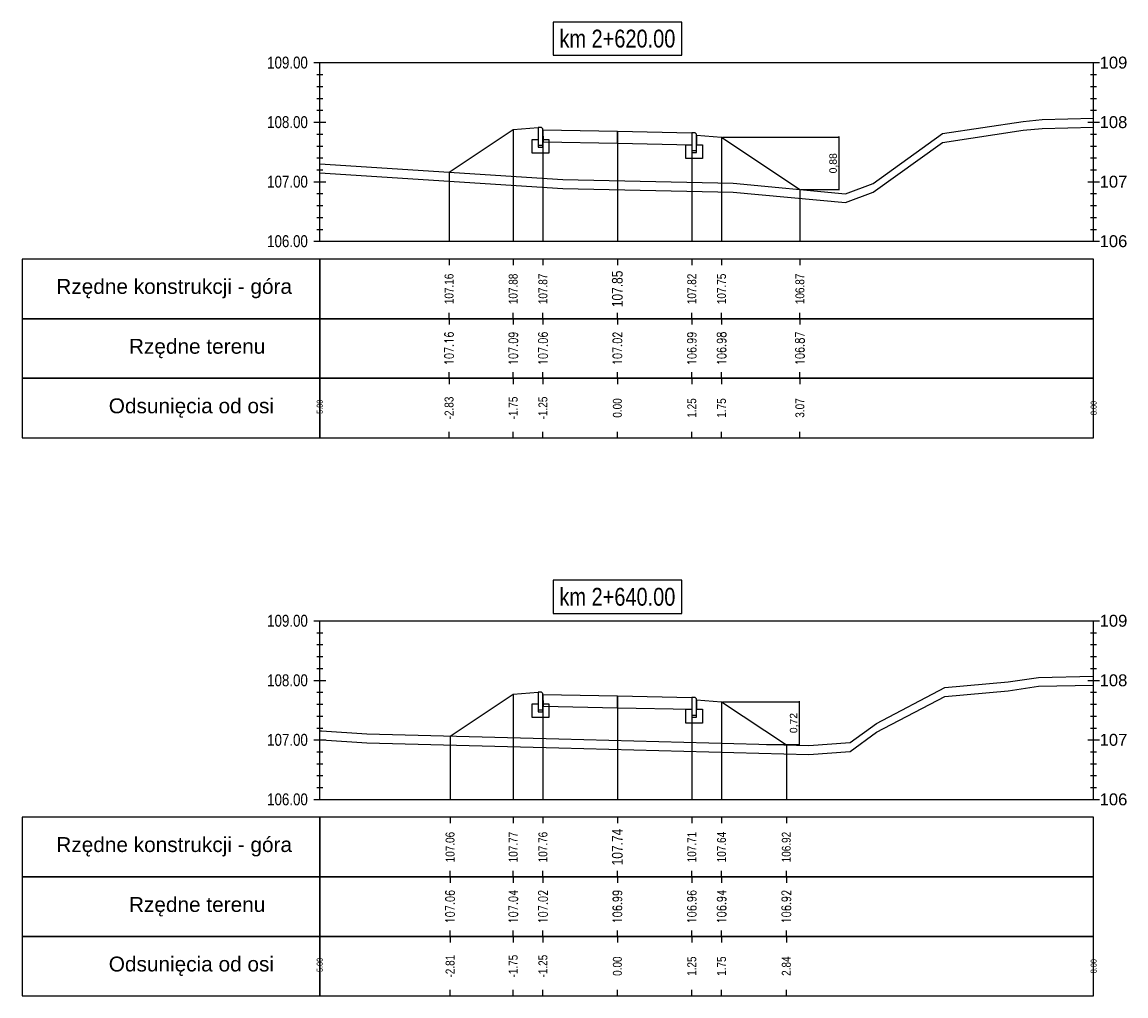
# Model space of a CAD drawing. Extents: x 7537626 to 7538805, y 5722894 to 5725486.
# Tile 40 of 90: x 7538261 to 7538279, y 5725395 to 5725412. Entities that reach past the tile are written whole.
import ezdxf

# ---------------------------------------------------------------- set-up
doc = ezdxf.new("R2010")
doc.units = 0
doc.header["$PDMODE"] = 35
doc.header["$PDSIZE"] = 0.3
for name, color, linetype in [('C-DROGI-PROFILE', 7, 'Continuous'), ('C-DROGI-PROFILE-ETYKIETY', 7, 'Continuous'), ('C-DROGI-PRZEKROJE-ETYKIETY', 7, 'Continuous'), ('C-POPRZECZKA-przekrój', 2, 'Continuous'), ('C-POPRZECZKA-widok', 1, 'Continuous')]:
    doc.layers.add(name, color=color, linetype=linetype)
for name, color, linetype, true_color in [('C-humus', 7, 'Continuous', 0x003df5), ('C-Teren', 7, 'Continuous', 0x005716), ('poprzeczki', 7, 'Continuous', 0x0000d6)]:
    doc.layers.add(name, color=color, linetype=linetype, true_color=true_color)
doc.styles.add('2mm08', font='arial.ttf', dxfattribs={"width": 0.8})
doc.styles.add('opis_50', font='arial.ttf', dxfattribs={"height": 0.125})
doc.styles.get("Standard").update_dxf_attribs({"font": 'arial.ttf'})
doc.dimstyles.new('OPIS_50', dxfattribs={"dimscale": 0.5, "dimtxt": 0.125, "dimasz": 0.25, "dimexe": 0.1, "dimexo": 0.15, "dimgap": 0.1, "dimtad": 1, "dimzin": 0, "dimtxsty": 'opis_50', "dimblk": 'ARCHTICK', "dimcen": 0.15, "dimdle": 0.1, "dimaunit": 2, "dimadec": 4, "dimazin": 0, "dimtfac": 1, "dimtmove": 0, "dimatfit": 3, "dimfxl": 1, "dimarcsym": 0})

# ---------------------------------------------------------------- blocks, each defined once
blk = doc.blocks.new('_ArchTick')
at = {"color": 0, "linetype": 'ByBlock', "const_width": 0.15}
blk.add_lwpolyline([(-0.5, -0.5), (0.5, 0.5)], dxfattribs=at)
blk = doc.blocks.new('*D129')
at = {"layer": 'Defpoints', "color": 0, "transparency": 16777216}
for p in [(7538272.328, 5725409.782), (7538273.644, 5725408.904), (7538274.299, 5725408.904)]:
    blk.add_point(p, dxfattribs=at)
at = {"layer": 'poprzeczki', "color": 0, "lineweight": -2, "transparency": 16777216}
for p, q in [((7538272.343, 5725409.782), (7538274.309, 5725409.782)), ((7538274.299, 5725409.792), (7538274.299, 5725408.894)), ((7538273.659, 5725408.904), (7538274.309, 5725408.904))]:
    blk.add_line(p, q, dxfattribs=at)
at = {"layer": 'poprzeczki', "color": 0, "lineweight": -2, "transparency": 16777216, "xscale": 0.025, "yscale": 0.025, "zscale": 0.025}
for p, rotation in [((7538274.299, 5725409.782), 90), ((7538274.299, 5725408.904), 270)]:
    blk.add_blockref('_ArchTick', p, dxfattribs=dict(at, rotation=rotation))
at = {"layer": 'poprzeczki', "color": 0, "transparency": 16777216, "insert": (7538274.213, 5725409.343), "char_height": 0.125, "attachment_point": 5, "rotation": 90, "style": 'opis_50'}
blk.add_mtext('0,88', dxfattribs=at)
blk = doc.blocks.new('*D130')
at = {"layer": 'Defpoints', "color": 0, "transparency": 16777216}
for p in [(7538272.328, 5725400.299), (7538273.067, 5725399.583), (7538273.634, 5725399.583)]:
    blk.add_point(p, dxfattribs=at)
at = {"layer": 'poprzeczki', "color": 0, "lineweight": -2, "transparency": 16777216}
for p, q in [((7538272.343, 5725400.299), (7538273.644, 5725400.299)), ((7538273.634, 5725400.309), (7538273.634, 5725399.573)), ((7538273.082, 5725399.583), (7538273.644, 5725399.583))]:
    blk.add_line(p, q, dxfattribs=at)
at = {"layer": 'poprzeczki', "color": 0, "lineweight": -2, "transparency": 16777216, "xscale": 0.025, "yscale": 0.025, "zscale": 0.025}
for p, rotation in [((7538273.634, 5725400.299), 90), ((7538273.634, 5725399.583), 270)]:
    blk.add_blockref('_ArchTick', p, dxfattribs=dict(at, rotation=rotation))
at = {"layer": 'poprzeczki', "color": 0, "transparency": 16777216, "insert": (7538273.549, 5725399.941), "char_height": 0.125, "attachment_point": 5, "rotation": 90, "style": 'opis_50'}
blk.add_mtext('0,72', dxfattribs=at)

msp = doc.modelspace()

# ---------------------------------------------------------------- linework, layer by layer
at = {"layer": 'C-DROGI-PROFILE', "color": 7, "linetype": 'Continuous', "lineweight": -3}
for p, q in [((7538267.751, 5725407.733), (7538267.751, 5725407.633)), ((7538268.828, 5725407.733), (7538268.828, 5725407.633)), ((7538269.328, 5725407.733), (7538269.328, 5725407.633)), ((7538270.578, 5725407.733), (7538270.578, 5725407.633)), ((7538271.828, 5725407.733), (7538271.828, 5725407.633)), ((7538272.328, 5725407.733), (7538272.328, 5725407.633)), ((7538273.644, 5725407.733), (7538273.644, 5725407.633)), ((7538267.751, 5725406.733), (7538267.751, 5725406.833)), ((7538268.828, 5725406.733), (7538268.828, 5725406.833)), ((7538269.328, 5725406.733), (7538269.328, 5725406.833)), ((7538270.578, 5725406.733), (7538270.578, 5725406.833)), ((7538271.828, 5725406.733), (7538271.828, 5725406.833)), ((7538272.328, 5725406.733), (7538272.328, 5725406.833)), ((7538273.644, 5725406.733), (7538273.644, 5725406.833)), ((7538267.751, 5725406.733), (7538267.751, 5725406.633)), ((7538268.828, 5725406.733), (7538268.828, 5725406.633)), ((7538269.328, 5725406.733), (7538269.328, 5725406.633)), ((7538270.578, 5725406.733), (7538270.578, 5725406.633)), ((7538271.828, 5725406.733), (7538271.828, 5725406.633)), ((7538272.328, 5725406.733), (7538272.328, 5725406.633)), ((7538273.644, 5725406.733), (7538273.644, 5725406.633)), ((7538267.751, 5725405.733), (7538267.751, 5725405.833)), ((7538267.751, 5725405.733), (7538267.751, 5725405.633)), ((7538268.828, 5725405.733), (7538268.828, 5725405.833)), ((7538268.828, 5725405.733), (7538268.828, 5725405.633)), ((7538269.328, 5725405.733), (7538269.328, 5725405.833)), ((7538269.328, 5725405.733), (7538269.328, 5725405.633)), ((7538270.578, 5725405.733), (7538270.578, 5725405.833)), ((7538270.578, 5725405.733), (7538270.578, 5725405.633)), ((7538271.828, 5725405.733), (7538271.828, 5725405.833)), ((7538271.828, 5725405.733), (7538271.828, 5725405.633)), ((7538272.328, 5725405.733), (7538272.328, 5725405.833)), ((7538272.328, 5725405.733), (7538272.328, 5725405.633)), ((7538273.644, 5725405.733), (7538273.644, 5725405.833)), ((7538273.644, 5725405.733), (7538273.644, 5725405.633)), ((7538267.751, 5725404.733), (7538267.751, 5725404.833)), ((7538268.828, 5725404.733), (7538268.828, 5725404.833)), ((7538269.328, 5725404.733), (7538269.328, 5725404.833)), ((7538270.578, 5725404.733), (7538270.578, 5725404.833)), ((7538271.828, 5725404.733), (7538271.828, 5725404.833)), ((7538272.328, 5725404.733), (7538272.328, 5725404.833)), ((7538273.644, 5725404.733), (7538273.644, 5725404.833)), ((7538267.768, 5725398.358), (7538267.768, 5725398.258)), ((7538268.828, 5725398.358), (7538268.828, 5725398.258)), ((7538269.328, 5725398.358), (7538269.328, 5725398.258)), ((7538270.578, 5725398.358), (7538270.578, 5725398.258)), ((7538271.828, 5725398.358), (7538271.828, 5725398.258)), ((7538272.328, 5725398.358), (7538272.328, 5725398.258)), ((7538273.416, 5725398.358), (7538273.416, 5725398.258)), ((7538267.768, 5725397.358), (7538267.768, 5725397.458)), ((7538268.828, 5725397.358), (7538268.828, 5725397.458)), ((7538269.328, 5725397.358), (7538269.328, 5725397.458)), ((7538270.578, 5725397.358), (7538270.578, 5725397.458)), ((7538271.828, 5725397.358), (7538271.828, 5725397.458)), ((7538272.328, 5725397.358), (7538272.328, 5725397.458)), ((7538273.416, 5725397.358), (7538273.416, 5725397.458)), ((7538267.768, 5725397.358), (7538267.768, 5725397.258)), ((7538268.828, 5725397.358), (7538268.828, 5725397.258)), ((7538269.328, 5725397.358), (7538269.328, 5725397.258)), ((7538270.578, 5725397.358), (7538270.578, 5725397.258)), ((7538271.828, 5725397.358), (7538271.828, 5725397.258)), ((7538272.328, 5725397.358), (7538272.328, 5725397.258)), ((7538273.416, 5725397.358), (7538273.416, 5725397.258)), ((7538267.768, 5725396.358), (7538267.768, 5725396.458)), ((7538268.828, 5725396.358), (7538268.828, 5725396.458)), ((7538269.328, 5725396.358), (7538269.328, 5725396.458)), ((7538270.578, 5725396.358), (7538270.578, 5725396.458)), ((7538271.828, 5725396.358), (7538271.828, 5725396.458)), ((7538272.328, 5725396.358), (7538272.328, 5725396.458)), ((7538273.416, 5725396.358), (7538273.416, 5725396.458)), ((7538267.768, 5725396.358), (7538267.768, 5725396.258)), ((7538268.828, 5725396.358), (7538268.828, 5725396.258)), ((7538269.328, 5725396.358), (7538269.328, 5725396.258)), ((7538270.578, 5725396.358), (7538270.578, 5725396.258)), ((7538271.828, 5725396.358), (7538271.828, 5725396.258)), ((7538272.328, 5725396.358), (7538272.328, 5725396.258)), ((7538273.416, 5725396.358), (7538273.416, 5725396.258)), ((7538267.768, 5725395.358), (7538267.768, 5725395.458)), ((7538268.828, 5725395.358), (7538268.828, 5725395.458)), ((7538269.328, 5725395.358), (7538269.328, 5725395.458)), ((7538270.578, 5725395.358), (7538270.578, 5725395.458)), ((7538271.828, 5725395.358), (7538271.828, 5725395.458)), ((7538272.328, 5725395.358), (7538272.328, 5725395.458)), ((7538273.416, 5725395.358), (7538273.416, 5725395.458))]:
    msp.add_line(p, q, dxfattribs=at)
at = {"layer": 'C-DROGI-PROFILE', "color": 1, "linetype": 'Continuous', "lineweight": -3}
for points in [[(7538265.578, 5725406.733), (7538265.578, 5725407.733), (7538260.578, 5725407.733), (7538260.578, 5725406.733)], [(7538265.578, 5725406.733), (7538278.578, 5725406.733), (7538278.578, 5725407.733), (7538265.578, 5725407.733)], [(7538265.578, 5725405.733), (7538265.578, 5725406.733), (7538260.578, 5725406.733), (7538260.578, 5725405.733)], [(7538265.578, 5725405.733), (7538278.578, 5725405.733), (7538278.578, 5725406.733), (7538265.578, 5725406.733)], [(7538265.578, 5725404.733), (7538265.578, 5725405.733), (7538260.578, 5725405.733), (7538260.578, 5725404.733)], [(7538265.578, 5725404.733), (7538278.578, 5725404.733), (7538278.578, 5725405.733), (7538265.578, 5725405.733)], [(7538265.578, 5725397.358), (7538265.578, 5725398.358), (7538260.578, 5725398.358), (7538260.578, 5725397.358)], [(7538265.578, 5725397.358), (7538278.578, 5725397.358), (7538278.578, 5725398.358), (7538265.578, 5725398.358)], [(7538265.578, 5725396.358), (7538265.578, 5725397.358), (7538260.578, 5725397.358), (7538260.578, 5725396.358)], [(7538265.578, 5725396.358), (7538278.578, 5725396.358), (7538278.578, 5725397.358), (7538265.578, 5725397.358)], [(7538265.578, 5725395.358), (7538265.578, 5725396.358), (7538260.578, 5725396.358), (7538260.578, 5725395.358)], [(7538265.578, 5725395.358), (7538278.578, 5725395.358), (7538278.578, 5725396.358), (7538265.578, 5725396.358)]]:
    msp.add_3dface(points, dxfattribs=at)
at = {"layer": 'C-DROGI-PRZEKROJE-ETYKIETY', "color": 1, "linetype": 'Continuous', "lineweight": -3}
for p, q in [((7538268.828, 5725409.912), (7538268.828, 5725408.033)), ((7538269.328, 5725409.905), (7538269.328, 5725408.033)), ((7538270.578, 5725409.88), (7538270.578, 5725408.033)), ((7538271.828, 5725409.855), (7538271.828, 5725408.033)), ((7538272.328, 5725409.782), (7538272.328, 5725408.033)), ((7538267.751, 5725409.193), (7538267.751, 5725408.033)), ((7538273.644, 5725408.904), (7538273.644, 5725408.033)), ((7538268.828, 5725400.429), (7538268.828, 5725398.658)), ((7538269.328, 5725400.422), (7538269.328, 5725398.658)), ((7538270.578, 5725400.397), (7538270.578, 5725398.658)), ((7538271.828, 5725400.372), (7538271.828, 5725398.658)), ((7538272.328, 5725400.299), (7538272.328, 5725398.658)), ((7538267.768, 5725399.722), (7538267.768, 5725398.658)), ((7538273.416, 5725399.573), (7538273.416, 5725398.658))]:
    msp.add_line(p, q, dxfattribs=at)
at = {"layer": 'C-humus'}
for p, q in [((7538276.038, 5725409.693), (7538277.395, 5725409.897)), ((7538277.395, 5725409.897), (7538277.714, 5725409.928)), ((7538277.714, 5725409.928), (7538278.578, 5725409.95)), ((7538274.875, 5725408.856), (7538276.038, 5725409.693)), ((7538265.578, 5725409.185), (7538269.661, 5725408.919)), ((7538269.661, 5725408.919), (7538272.521, 5725408.86)), ((7538272.521, 5725408.86), (7538274.409, 5725408.682)), ((7538274.409, 5725408.682), (7538274.875, 5725408.856)), ((7538277.142, 5725400.482), (7538277.65, 5725400.558)), ((7538277.65, 5725400.558), (7538278.578, 5725400.579)), ((7538274.933, 5725399.786), (7538276.079, 5725400.387)), ((7538276.079, 5725400.387), (7538277.142, 5725400.482)), ((7538265.578, 5725399.658), (7538265.605, 5725399.658)), ((7538265.605, 5725399.658), (7538266.371, 5725399.608)), ((7538266.371, 5725399.608), (7538269.593, 5725399.525)), ((7538274.487, 5725399.466), (7538274.933, 5725399.786)), ((7538269.593, 5725399.525), (7538273.796, 5725399.413)), ((7538273.796, 5725399.413), (7538274.487, 5725399.466))]:
    msp.add_line(p, q, dxfattribs=at)
at = {"layer": 'C-POPRZECZKA-przekrój', "color": 2, "linetype": 'Continuous', "lineweight": -3}
for p, q in [((7538267.751, 5725409.193), (7538268.828, 5725409.912)), ((7538268.828, 5725409.912), (7538269.248, 5725409.945)), ((7538269.288, 5725409.945), (7538269.248, 5725409.945)), ((7538269.248, 5725409.945), (7538269.248, 5725409.615)), ((7538269.293, 5725409.945), (7538269.288, 5725409.945)), ((7538269.302, 5725409.943), (7538269.293, 5725409.945)), ((7538269.31, 5725409.938), (7538269.302, 5725409.943)), ((7538269.316, 5725409.933), (7538269.31, 5725409.938)), ((7538269.32, 5725409.928), (7538269.316, 5725409.933)), ((7538269.325, 5725409.921), (7538269.32, 5725409.928)), ((7538269.327, 5725409.913), (7538269.325, 5725409.921)), ((7538269.328, 5725409.905), (7538269.327, 5725409.913)), ((7538269.328, 5725409.905), (7538270.578, 5725409.88)), ((7538269.328, 5725409.905), (7538269.329, 5725409.705)), ((7538269.328, 5725409.615), (7538269.328, 5725409.905)), ((7538269.328, 5725409.905), (7538269.328, 5725409.745)), ((7538270.578, 5725409.68), (7538270.578, 5725409.88)), ((7538270.578, 5725409.88), (7538271.828, 5725409.855)), ((7538271.828, 5725409.855), (7538271.827, 5725409.655)), ((7538271.868, 5725409.855), (7538271.828, 5725409.855)), ((7538271.828, 5725409.855), (7538271.828, 5725409.525)), ((7538271.873, 5725409.855), (7538271.868, 5725409.855)), ((7538271.882, 5725409.853), (7538271.873, 5725409.855)), ((7538271.89, 5725409.848), (7538271.882, 5725409.853)), ((7538271.896, 5725409.843), (7538271.89, 5725409.848)), ((7538271.9, 5725409.838), (7538271.896, 5725409.843)), ((7538271.905, 5725409.831), (7538271.9, 5725409.838)), ((7538271.907, 5725409.823), (7538271.905, 5725409.831)), ((7538271.908, 5725409.815), (7538271.907, 5725409.823)), ((7538271.908, 5725409.525), (7538271.908, 5725409.815)), ((7538271.908, 5725409.815), (7538271.908, 5725409.655)), ((7538271.908, 5725409.815), (7538272.328, 5725409.782)), ((7538269.148, 5725409.515), (7538269.148, 5725409.745)), ((7538269.148, 5725409.745), (7538269.248, 5725409.745)), ((7538269.248, 5725409.745), (7538269.248, 5725409.645)), ((7538269.248, 5725409.645), (7538269.328, 5725409.645)), ((7538269.248, 5725409.615), (7538269.328, 5725409.615)), ((7538269.328, 5725409.745), (7538269.428, 5725409.745)), ((7538269.329, 5725409.705), (7538270.578, 5725409.68)), ((7538269.428, 5725409.745), (7538269.428, 5725409.515)), ((7538270.578, 5725409.68), (7538271.827, 5725409.655)), ((7538271.728, 5725409.425), (7538271.728, 5725409.655)), ((7538271.728, 5725409.655), (7538271.828, 5725409.655)), ((7538271.828, 5725409.655), (7538271.828, 5725409.555)), ((7538271.908, 5725409.655), (7538272.008, 5725409.655)), ((7538272.008, 5725409.655), (7538272.008, 5725409.425)), ((7538272.328, 5725409.782), (7538273.644, 5725408.904)), ((7538269.428, 5725409.515), (7538269.148, 5725409.515)), ((7538271.828, 5725409.555), (7538271.908, 5725409.555)), ((7538271.828, 5725409.525), (7538271.908, 5725409.525)), ((7538272.008, 5725409.425), (7538271.728, 5725409.425)), ((7538267.768, 5725399.722), (7538268.828, 5725400.429)), ((7538268.828, 5725400.429), (7538269.248, 5725400.462)), ((7538269.288, 5725400.462), (7538269.248, 5725400.462)), ((7538269.248, 5725400.462), (7538269.248, 5725400.132)), ((7538269.293, 5725400.462), (7538269.288, 5725400.462)), ((7538269.302, 5725400.46), (7538269.293, 5725400.462)), ((7538269.31, 5725400.456), (7538269.302, 5725400.46)), ((7538269.316, 5725400.451), (7538269.31, 5725400.456)), ((7538269.32, 5725400.445), (7538269.316, 5725400.451)), ((7538269.325, 5725400.438), (7538269.32, 5725400.445)), ((7538269.327, 5725400.43), (7538269.325, 5725400.438)), ((7538269.328, 5725400.422), (7538269.327, 5725400.43)), ((7538269.328, 5725400.422), (7538270.578, 5725400.397)), ((7538269.328, 5725400.422), (7538269.329, 5725400.222)), ((7538269.328, 5725400.132), (7538269.328, 5725400.422)), ((7538269.328, 5725400.422), (7538269.328, 5725400.262)), ((7538270.578, 5725400.197), (7538270.578, 5725400.397)), ((7538270.578, 5725400.397), (7538271.828, 5725400.372)), ((7538271.828, 5725400.372), (7538271.827, 5725400.172)), ((7538271.868, 5725400.372), (7538271.828, 5725400.372)), ((7538271.828, 5725400.372), (7538271.828, 5725400.042)), ((7538271.873, 5725400.372), (7538271.868, 5725400.372)), ((7538271.882, 5725400.37), (7538271.873, 5725400.372)), ((7538271.89, 5725400.366), (7538271.882, 5725400.37)), ((7538271.896, 5725400.361), (7538271.89, 5725400.366)), ((7538271.9, 5725400.355), (7538271.896, 5725400.361)), ((7538271.905, 5725400.348), (7538271.9, 5725400.355)), ((7538271.907, 5725400.34), (7538271.905, 5725400.348)), ((7538269.148, 5725400.032), (7538269.148, 5725400.262)), ((7538269.148, 5725400.262), (7538269.248, 5725400.262)), ((7538269.248, 5725400.262), (7538269.248, 5725400.162)), ((7538269.248, 5725400.162), (7538269.328, 5725400.162)), ((7538269.328, 5725400.262), (7538269.428, 5725400.262)), ((7538269.329, 5725400.222), (7538270.578, 5725400.197)), ((7538269.428, 5725400.262), (7538269.428, 5725400.032)), ((7538270.578, 5725400.197), (7538271.827, 5725400.172)), ((7538271.728, 5725399.942), (7538271.728, 5725400.172)), ((7538271.728, 5725400.172), (7538271.828, 5725400.172)), ((7538271.828, 5725400.172), (7538271.828, 5725400.072)), ((7538271.908, 5725400.332), (7538271.907, 5725400.34)), ((7538271.908, 5725400.042), (7538271.908, 5725400.332)), ((7538271.908, 5725400.332), (7538271.908, 5725400.172)), ((7538271.908, 5725400.332), (7538272.328, 5725400.299)), ((7538271.908, 5725400.172), (7538272.008, 5725400.172)), ((7538272.008, 5725400.172), (7538272.008, 5725399.942)), ((7538272.328, 5725400.299), (7538273.416, 5725399.573)), ((7538269.428, 5725400.032), (7538269.148, 5725400.032)), ((7538269.248, 5725400.132), (7538269.328, 5725400.132)), ((7538271.828, 5725400.072), (7538271.908, 5725400.072)), ((7538271.828, 5725400.042), (7538271.908, 5725400.042)), ((7538272.008, 5725399.942), (7538271.728, 5725399.942))]:
    msp.add_line(p, q, dxfattribs=at)
at = {"layer": 'C-POPRZECZKA-widok', "color": 1, "linetype": 'Continuous', "lineweight": -3}
for p, q in [((7538265.478, 5725411.033), (7538278.678, 5725411.033)), ((7538265.578, 5725408.033), (7538265.578, 5725411.033)), ((7538278.578, 5725408.033), (7538278.578, 5725411.033)), ((7538265.528, 5725410.833), (7538265.628, 5725410.833)), ((7538278.528, 5725410.833), (7538278.628, 5725410.833)), ((7538265.528, 5725410.633), (7538265.628, 5725410.633)), ((7538278.528, 5725410.633), (7538278.628, 5725410.633)), ((7538265.528, 5725410.433), (7538265.628, 5725410.433)), ((7538278.528, 5725410.433), (7538278.628, 5725410.433)), ((7538265.528, 5725410.233), (7538265.628, 5725410.233)), ((7538278.528, 5725410.233), (7538278.628, 5725410.233)), ((7538265.478, 5725410.033), (7538265.678, 5725410.033)), ((7538265.528, 5725410.033), (7538265.628, 5725410.033)), ((7538278.478, 5725410.033), (7538278.678, 5725410.033)), ((7538278.528, 5725410.033), (7538278.628, 5725410.033)), ((7538265.528, 5725409.833), (7538265.628, 5725409.833)), ((7538278.528, 5725409.833), (7538278.628, 5725409.833)), ((7538265.528, 5725409.633), (7538265.628, 5725409.633)), ((7538278.528, 5725409.633), (7538278.628, 5725409.633)), ((7538265.528, 5725409.433), (7538265.628, 5725409.433)), ((7538278.528, 5725409.433), (7538278.628, 5725409.433)), ((7538265.528, 5725409.233), (7538265.628, 5725409.233)), ((7538278.528, 5725409.233), (7538278.628, 5725409.233)), ((7538265.478, 5725409.033), (7538265.678, 5725409.033)), ((7538265.528, 5725409.033), (7538265.628, 5725409.033)), ((7538278.478, 5725409.033), (7538278.678, 5725409.033)), ((7538278.528, 5725409.033), (7538278.628, 5725409.033)), ((7538265.528, 5725408.833), (7538265.628, 5725408.833)), ((7538278.528, 5725408.833), (7538278.628, 5725408.833)), ((7538265.528, 5725408.633), (7538265.628, 5725408.633)), ((7538278.528, 5725408.633), (7538278.628, 5725408.633)), ((7538265.528, 5725408.433), (7538265.628, 5725408.433)), ((7538278.528, 5725408.433), (7538278.628, 5725408.433)), ((7538265.528, 5725408.233), (7538265.628, 5725408.233)), ((7538278.528, 5725408.233), (7538278.628, 5725408.233)), ((7538265.478, 5725408.033), (7538278.678, 5725408.033)), ((7538265.478, 5725401.658), (7538278.678, 5725401.658)), ((7538265.578, 5725398.658), (7538265.578, 5725401.658)), ((7538278.578, 5725398.658), (7538278.578, 5725401.658)), ((7538265.528, 5725401.458), (7538265.628, 5725401.458)), ((7538278.528, 5725401.458), (7538278.628, 5725401.458)), ((7538265.528, 5725401.258), (7538265.628, 5725401.258)), ((7538278.528, 5725401.258), (7538278.628, 5725401.258)), ((7538265.528, 5725401.058), (7538265.628, 5725401.058)), ((7538278.528, 5725401.058), (7538278.628, 5725401.058)), ((7538265.528, 5725400.858), (7538265.628, 5725400.858)), ((7538278.528, 5725400.858), (7538278.628, 5725400.858)), ((7538265.478, 5725400.658), (7538265.678, 5725400.658)), ((7538265.528, 5725400.658), (7538265.628, 5725400.658)), ((7538278.478, 5725400.658), (7538278.678, 5725400.658)), ((7538278.528, 5725400.658), (7538278.628, 5725400.658)), ((7538265.528, 5725400.458), (7538265.628, 5725400.458)), ((7538278.528, 5725400.458), (7538278.628, 5725400.458)), ((7538265.528, 5725400.258), (7538265.628, 5725400.258)), ((7538278.528, 5725400.258), (7538278.628, 5725400.258)), ((7538265.528, 5725400.058), (7538265.628, 5725400.058)), ((7538278.528, 5725400.058), (7538278.628, 5725400.058)), ((7538265.528, 5725399.858), (7538265.628, 5725399.858)), ((7538278.528, 5725399.858), (7538278.628, 5725399.858)), ((7538265.478, 5725399.658), (7538265.678, 5725399.658)), ((7538265.528, 5725399.658), (7538265.628, 5725399.658)), ((7538278.478, 5725399.658), (7538278.678, 5725399.658)), ((7538278.528, 5725399.658), (7538278.628, 5725399.658)), ((7538265.528, 5725399.458), (7538265.628, 5725399.458)), ((7538278.528, 5725399.458), (7538278.628, 5725399.458)), ((7538265.528, 5725399.258), (7538265.628, 5725399.258)), ((7538278.528, 5725399.258), (7538278.628, 5725399.258)), ((7538265.528, 5725399.058), (7538265.628, 5725399.058)), ((7538278.528, 5725399.058), (7538278.628, 5725399.058)), ((7538265.528, 5725398.858), (7538265.628, 5725398.858)), ((7538278.528, 5725398.858), (7538278.628, 5725398.858)), ((7538265.478, 5725398.658), (7538278.678, 5725398.658))]:
    msp.add_line(p, q, dxfattribs=at)
at = {"layer": 'C-POPRZECZKA-widok', "color": 3, "linetype": 'Continuous', "lineweight": -3}
for points in [[(7538269.498, 5725411.158), (7538271.658, 5725411.158), (7538271.658, 5725411.714), (7538269.498, 5725411.714)], [(7538269.498, 5725401.783), (7538271.658, 5725401.783), (7538271.658, 5725402.339), (7538269.498, 5725402.339)]]:
    msp.add_3dface(points, dxfattribs=at)
at = {"layer": 'C-Teren'}
for p, q in [((7538276.038, 5725409.843), (7538277.395, 5725410.047)), ((7538277.395, 5725410.047), (7538277.714, 5725410.078)), ((7538277.714, 5725410.078), (7538278.578, 5725410.1)), ((7538274.875, 5725409.006), (7538276.038, 5725409.843)), ((7538265.578, 5725409.335), (7538269.661, 5725409.069)), ((7538269.661, 5725409.069), (7538272.521, 5725409.01)), ((7538272.521, 5725409.01), (7538274.409, 5725408.832)), ((7538274.409, 5725408.832), (7538274.875, 5725409.006)), ((7538277.65, 5725400.708), (7538278.578, 5725400.729)), ((7538274.933, 5725399.936), (7538276.079, 5725400.537)), ((7538276.079, 5725400.537), (7538277.142, 5725400.632)), ((7538277.142, 5725400.632), (7538277.65, 5725400.708)), ((7538265.578, 5725399.808), (7538265.605, 5725399.808)), ((7538265.605, 5725399.808), (7538266.371, 5725399.758)), ((7538274.487, 5725399.616), (7538274.933, 5725399.936)), ((7538266.371, 5725399.758), (7538269.593, 5725399.675)), ((7538269.593, 5725399.675), (7538273.796, 5725399.563)), ((7538273.796, 5725399.563), (7538274.487, 5725399.616))]:
    msp.add_line(p, q, dxfattribs=at)

# ---------------------------------------------------------------- texts
at = {"layer": 'C-DROGI-PROFILE', "color": 2}
for s, p in [('Rzędne konstrukcji - góra', (7538261.153, 5725407.15)), ('Rzędne terenu', (7538262.373, 5725406.144)), ('Odsunięcia od osi', (7538262.034, 5725405.144)), ('Rzędne konstrukcji - góra', (7538261.153, 5725397.775)), ('Rzędne terenu', (7538262.373, 5725396.769)), ('Odsunięcia od osi', (7538262.034, 5725395.769))]:
    msp.add_text(s, height=0.25, dxfattribs=at).set_placement(p)
at = {"layer": 'C-DROGI-PROFILE-ETYKIETY', "color": 1, "linetype": 'Continuous', "lineweight": -3, "attachment_point": 5, "rotation": 90, "style": '2mm08'}
for s, insert, char_height in [('107.85', (7538270.578, 5725407.233), 0.18), ('107.16', (7538267.751, 5725407.233), 0.15), ('107.88', (7538268.828, 5725407.233), 0.15), ('107.87', (7538269.328, 5725407.233), 0.15), ('107.82', (7538271.828, 5725407.233), 0.15), ('107.75', (7538272.328, 5725407.233), 0.15), ('106.87', (7538273.644, 5725407.233), 0.15), ('{\\Fsimplex.shx|c238;107.16}', (7538267.751, 5725406.233), 0.15), ('{\\Fsimplex.shx|c238;107.09}', (7538268.828, 5725406.233), 0.15), ('{\\Fsimplex.shx|c238;107.06}', (7538269.328, 5725406.233), 0.15), ('{\\Fsimplex.shx|c238;107.02}', (7538270.578, 5725406.233), 0.15), ('{\\Fsimplex.shx|c238;106.99}', (7538271.828, 5725406.233), 0.15), ('{\\Fsimplex.shx|c238;106.98}', (7538272.328, 5725406.233), 0.15), ('{\\Fsimplex.shx|c238;106.87}', (7538273.644, 5725406.233), 0.15), ('-2.83', (7538267.751, 5725405.233), 0.15), ('-1.75', (7538268.828, 5725405.233), 0.15), ('-1.25', (7538269.328, 5725405.233), 0.15), ('0.00', (7538270.578, 5725405.233), 0.15), ('1.25', (7538271.828, 5725405.233), 0.15), ('1.75', (7538272.328, 5725405.233), 0.15), ('3.07', (7538273.644, 5725405.233), 0.15), ('107.06', (7538267.768, 5725397.858), 0.15), ('107.77', (7538268.828, 5725397.858), 0.15), ('107.76', (7538269.328, 5725397.858), 0.15), ('107.74', (7538270.578, 5725397.858), 0.18), ('107.71', (7538271.828, 5725397.858), 0.15), ('107.64', (7538272.328, 5725397.858), 0.15), ('106.92', (7538273.416, 5725397.858), 0.15), ('{\\Fsimplex.shx|c238;107.06}', (7538267.768, 5725396.858), 0.15), ('{\\Fsimplex.shx|c238;107.04}', (7538268.828, 5725396.858), 0.15), ('{\\Fsimplex.shx|c238;107.02}', (7538269.328, 5725396.858), 0.15), ('{\\Fsimplex.shx|c238;106.99}', (7538270.578, 5725396.858), 0.15), ('{\\Fsimplex.shx|c238;106.96}', (7538271.828, 5725396.858), 0.15), ('{\\Fsimplex.shx|c238;106.94}', (7538272.328, 5725396.858), 0.15), ('{\\Fsimplex.shx|c238;106.92}', (7538273.416, 5725396.858), 0.15), ('-2.81', (7538267.768, 5725395.858), 0.15), ('-1.75', (7538268.828, 5725395.858), 0.15), ('-1.25', (7538269.328, 5725395.858), 0.15), ('0.00', (7538270.578, 5725395.858), 0.15), ('1.25', (7538271.828, 5725395.858), 0.15), ('1.75', (7538272.328, 5725395.858), 0.15), ('2.84', (7538273.416, 5725395.858), 0.15)]:
    msp.add_mtext(s, dxfattribs=dict(at, insert=insert, char_height=char_height))
at = {"layer": 'C-DROGI-PROFILE-ETYKIETY', "color": 7, "linetype": 'Continuous', "lineweight": -3, "char_height": 0.1, "attachment_point": 5, "rotation": 90, "style": '2mm08'}
for s, insert in [('-5.00', (7538265.578, 5725405.233)), ('8.00', (7538278.578, 5725405.233)), ('-5.00', (7538265.578, 5725395.858)), ('8.00', (7538278.578, 5725395.858))]:
    msp.add_mtext(s, dxfattribs=dict(at, insert=insert))
at = {"layer": 'C-POPRZECZKA-widok', "color": 3, "linetype": 'Continuous', "lineweight": -3, "char_height": 0.3, "attachment_point": 8, "style": '2mm08'}
for s, insert in [('km 2+620.00', (7538270.578, 5725411.283)), ('km 2+640.00', (7538270.578, 5725401.908))]:
    msp.add_mtext(s, dxfattribs=dict(at, insert=insert))
at = {"layer": 'C-POPRZECZKA-widok', "color": 1, "linetype": 'Continuous', "lineweight": -3, "char_height": 0.2, "attachment_point": 6, "style": '2mm08'}
for s, insert in [('109.00', (7538265.378, 5725411.033)), ('108.00', (7538265.378, 5725410.033)), ('107.00', (7538265.378, 5725409.033)), ('106.00', (7538265.378, 5725408.033)), ('109.00', (7538265.378, 5725401.658)), ('108.00', (7538265.378, 5725400.658)), ('107.00', (7538265.378, 5725399.658)), ('106.00', (7538265.378, 5725398.658))]:
    msp.add_mtext(s, dxfattribs=dict(at, insert=insert))
at = {"layer": 'C-POPRZECZKA-widok', "color": 1, "linetype": 'Continuous', "lineweight": -3, "char_height": 0.2, "attachment_point": 4}
for s, insert in [('109', (7538278.678, 5725411.033)), ('108', (7538278.678, 5725410.033)), ('107', (7538278.678, 5725409.033)), ('106', (7538278.678, 5725408.033)), ('109', (7538278.678, 5725401.658)), ('108', (7538278.678, 5725400.658)), ('107', (7538278.678, 5725399.658)), ('106', (7538278.678, 5725398.658))]:
    msp.add_mtext(s, dxfattribs=dict(at, insert=insert))

# ---------------------------------------------------------------- dimensions: what is measured, and where the dimension line sits
at = {"layer": 'poprzeczki'}
for base, p1, p2, picture, middle in [((7538274.299, 5725408.904), (7538272.328, 5725409.782), (7538273.644, 5725408.904), '*D129', (7538274.213, 5725409.343)), ((7538273.634, 5725399.583), (7538272.328, 5725400.299), (7538273.067, 5725399.583), '*D130', (7538273.549, 5725399.941))]:
    dim = msp.add_linear_dim(base=base, p1=p1, p2=p2, angle=90, dimstyle='OPIS_50', override={"dimscale": 0.1}, dxfattribs=at)
    dim.commit()
    dim.dimension.update_dxf_attribs({"geometry": picture, "text_midpoint": middle})

doc.saveas('drawing.dxf')
